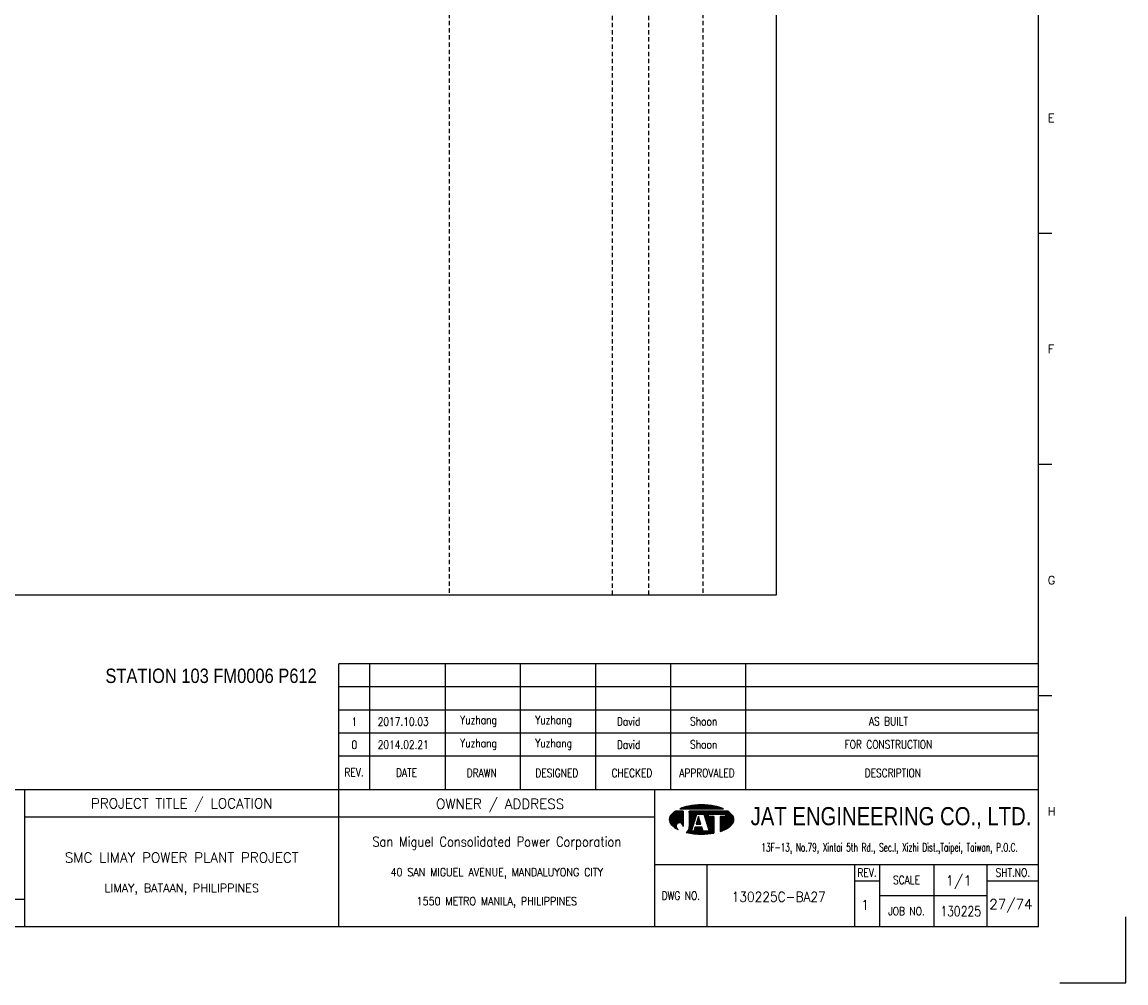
# Model space of a CAD drawing. Extents: x 2234 to 3200, y -139 to 543.
# Tile 3 of 4: x 2816 to 3200, y -139 to 195. Entities that reach past the tile are written whole.
import ezdxf
from ezdxf.enums import TextEntityAlignment as Align

# ---------------------------------------------------------------- set-up
doc = ezdxf.new("R2010")
doc.units = 0
doc.header["$MEASUREMENT"] = 0
doc.linetypes.add('HIDDEN', pattern=[4, 1.5, -1, 1.5])
doc.layers.get('0').update_dxf_attribs({"linetype": 'CONTINUOUS'})
doc.layers.get('DEFPOINTS').update_dxf_attribs({"linetype": 'CONTINUOUS'})
for name, color, linetype in [('B_DIM', 7, 'CONTINUOUS'), ('CON', 4, 'CONTINUOUS'), ('DCS', 7, 'CONTINUOUS'), ('HID', 2, 'HIDDEN'), ('T', 2, 'CONTINUOUS'), ('TEXT', 7, 'CONTINUOUS'), ('圖框CON', 4, 'CONTINUOUS'), ('框線', 6, 'CONTINUOUS')]:
    doc.layers.add(name, color=color, linetype=linetype)
doc.styles.add('AEH', font='simplex', dxfattribs={"width": 0.8, "bigfont": 'ae'})
doc.styles.add('DAYUKP', font='complex', dxfattribs={"bigfont": 'DAYUKP.SHX'})
doc.styles.add('E2', font='simplex.shx', dxfattribs={"height": 2})
doc.styles.add('E3', font='simplex.shx', dxfattribs={"height": 3})
doc.styles.add('ROMANS', font='romans', dxfattribs={"width": 0.8})
doc.styles.add('style3', font='ARIALN.TTF')
doc.styles.add('WMF-Arial0', font='arial.ttf')

# ---------------------------------------------------------------- blocks, each defined once
blk = doc.blocks.new('1880-TITLE_BLK')
at = {"layer": 'TEXT', "color": 2, "linetype": 'Continuous', "style": 'E3'}
for tag, p in [('SCALE', (790.95, 31.17)), ('DWG_NO', (736.41, 26.44)), ('REV', (762.59, 23.97)), ('SHT_NO', (806.74, 23.97))]:
    blk.add_attdef(tag, text='', height=3, dxfattribs=at).set_placement(p, align=Align.MIDDLE)
at = {"layer": 'TEXT', "linetype": 'Continuous', "style": 'E2', "width": 0.6}
for tag, p in [('REV_DATE', (418.65, 19.76)), ('APPR_DATE', (492.93, 19.76))]:
    blk.add_attdef(tag, text='', height=2, dxfattribs=at).set_placement(p, align=Align.MIDDLE_LEFT)
blk = doc.blocks.new('1')
at = {"layer": 'B_DIM'}
for p, q in [((2181.53, 118.11), (1938.08, 118.11)), ((1938.08, 74.29), (1938.08, 118.11)), ((1948.92, 74.29), (1948.92, 118.11)), ((1975.28, 74.29), (1975.28, 118.11)), ((2001.39, 74.29), (2001.39, 118.11)), ((2027.5, 74.29), (2027.5, 118.11)), ((2053.62, 74.29), (2053.62, 118.11)), ((2079.73, 74.29), (2079.73, 118.11)), ((2181.53, 110.07), (1938.08, 110.07)), ((1938.08, 77.93), (1938.08, 104.33)), ((2181.53, 102.03), (1938.08, 102.03)), ((2181.53, 93.99), (1938.08, 93.99)), ((2181.53, 85.95), (1938.08, 85.95))]:
    blk.add_line(p, q, dxfattribs=at)
at = {"layer": 'DEFPOINTS'}
blk.add_lwpolyline([(2189, 7.08), (2211.97, 7.08), (2211.97, 30.05)], dxfattribs=at)
at = {"layer": 'T', "color": 0, "lineweight": -3}
for p, q in [((2053.09, 63.82), (2056.14, 66.87)), ((2053.09, 64.04), (2055.92, 66.87)), ((2053.11, 63.62), (2056.36, 66.87)), ((2053.12, 64.29), (2055.7, 66.87)), ((2053.14, 63.43), (2056.58, 66.87)), ((2053.18, 63.25), (2056.8, 66.87)), ((2053.18, 64.57), (2055.47, 66.87)), ((2053.24, 63.08), (2057.03, 66.87)), ((2053.29, 64.91), (2055.25, 66.87)), ((2053.3, 62.92), (2057.25, 66.87)), ((2053.37, 62.77), (2057.47, 66.87)), ((2053.45, 62.63), (2057.69, 66.87)), ((2053.54, 62.5), (2057.91, 66.86)), ((2053.61, 65.45), (2054.47, 66.31)), ((2053.64, 62.37), (2057.91, 66.64)), ((2053.74, 62.25), (2057.91, 66.42)), ((2053.84, 62.14), (2057.91, 66.2)), ((2053.95, 62.02), (2057.91, 65.98)), ((2054.07, 61.91), (2057.91, 65.75)), ((2054.18, 61.8), (2057.91, 65.53)), ((2054.29, 61.7), (2057.91, 65.31)), ((2056.94, 67.67), (2057.09, 67.82)), ((2057.16, 67.67), (2057.44, 67.95)), ((2057.39, 67.67), (2057.78, 68.07)), ((2057.61, 67.67), (2058.11, 68.18)), ((2057.83, 67.67), (2058.43, 68.27)), ((2058.05, 67.67), (2058.73, 68.35)), ((2058.27, 67.67), (2059.03, 68.43)), ((2058.49, 67.67), (2059.32, 68.49)), ((2058.72, 67.67), (2059.6, 68.55)), ((2058.94, 67.67), (2059.87, 68.6)), ((2059.16, 67.67), (2060.14, 68.65)), ((2059.38, 67.67), (2060.41, 68.7)), ((2059.6, 67.67), (2060.67, 68.74)), ((2059.82, 67.67), (2060.93, 68.77)), ((2060.05, 67.67), (2061.18, 68.81)), ((2060.05, 63.24), (2063.68, 66.87)), ((2060.05, 63.46), (2063.46, 66.87)), ((2060.05, 63.68), (2063.23, 66.87)), ((2060.05, 63.9), (2063.01, 66.87)), ((2060.05, 64.13), (2062.79, 66.87)), ((2060.05, 64.35), (2062.57, 66.87)), ((2060.05, 64.57), (2062.35, 66.87)), ((2060.05, 64.79), (2062.13, 66.87)), ((2060.05, 65.01), (2061.9, 66.87)), ((2060.05, 65.23), (2061.68, 66.87)), ((2060.05, 65.46), (2061.46, 66.87)), ((2060.05, 66.12), (2060.79, 66.87)), ((2060.05, 66.34), (2060.57, 66.87)), ((2060.05, 66.56), (2060.35, 66.87)), ((2060.05, 66.79), (2060.13, 66.87)), ((2060.05, 65.68), (2061.24, 66.87)), ((2060.05, 65.9), (2061.02, 66.87)), ((2060.05, 63.02), (2062.67, 65.64)), ((2060.05, 62.8), (2062.57, 65.32)), ((2060.27, 67.67), (2061.44, 68.84)), ((2060.49, 67.67), (2061.69, 68.87)), ((2060.71, 67.67), (2061.93, 68.89)), ((2060.93, 67.67), (2062.18, 68.91)), ((2061.15, 67.67), (2062.42, 68.93)), ((2061.38, 67.67), (2062.66, 68.95)), ((2061.6, 67.67), (2062.89, 68.97)), ((2061.82, 67.67), (2063.13, 68.98)), ((2062.04, 67.67), (2063.36, 68.99)), ((2062.26, 67.67), (2063.59, 69)), ((2062.48, 67.67), (2063.82, 69)), ((2062.71, 67.67), (2064.04, 69.01)), ((2062.83, 65.8), (2063.9, 66.87)), ((2062.93, 67.67), (2064.27, 69.01)), ((2063.05, 65.8), (2064.12, 66.87)), ((2063.15, 67.67), (2064.49, 69.01)), ((2063.27, 65.8), (2064.34, 66.87)), ((2063.37, 67.67), (2064.71, 69.01)), ((2063.49, 65.8), (2064.56, 66.87)), ((2063.59, 67.67), (2064.92, 69)), ((2063.72, 65.8), (2064.79, 66.87)), ((2063.81, 67.67), (2065.14, 69)), ((2063.94, 65.8), (2065.01, 66.87)), ((2064.04, 67.67), (2065.35, 68.99)), ((2064.16, 65.8), (2065.23, 66.87)), ((2064.26, 67.67), (2065.56, 68.98)), ((2064.38, 65.8), (2065.45, 66.87)), ((2064.48, 67.67), (2065.78, 68.97)), ((2064.6, 65.8), (2065.67, 66.87)), ((2064.7, 67.67), (2065.98, 68.95)), ((2064.82, 65.8), (2065.89, 66.87)), ((2064.92, 67.67), (2066.19, 68.94)), ((2065.05, 65.8), (2066.12, 66.87)), ((2065.14, 67.67), (2066.4, 68.92)), ((2065.16, 65.69), (2066.34, 66.87)), ((2065.22, 65.53), (2066.56, 66.87)), ((2065.27, 65.36), (2066.78, 66.87)), ((2065.32, 65.19), (2067, 66.87)), ((2065.37, 67.67), (2066.6, 68.9)), ((2065.38, 65.02), (2067.22, 66.87)), ((2065.43, 64.85), (2067.45, 66.87)), ((2065.48, 64.69), (2067.67, 66.87)), ((2065.54, 64.52), (2066.74, 65.71)), ((2065.59, 67.67), (2066.8, 68.88)), ((2065.59, 64.35), (2066.74, 65.49)), ((2065.81, 67.67), (2067, 68.86)), ((2066.03, 67.67), (2067.2, 68.84)), ((2066.25, 67.67), (2067.4, 68.82)), ((2066.47, 67.67), (2067.6, 68.79)), ((2066.7, 67.67), (2067.79, 68.77)), ((2066.82, 65.8), (2067.89, 66.87)), ((2066.92, 67.67), (2067.98, 68.74)), ((2067.04, 65.8), (2068.11, 66.87)), ((2067.14, 67.67), (2068.18, 68.71)), ((2067.26, 65.8), (2068.33, 66.87)), ((2067.36, 67.67), (2068.37, 68.68)), ((2067.48, 65.8), (2068.55, 66.87)), ((2067.58, 67.67), (2068.56, 68.64)), ((2067.71, 65.8), (2068.78, 66.87)), ((2067.81, 67.67), (2068.75, 68.61)), ((2067.93, 65.8), (2069, 66.87)), ((2068.03, 67.67), (2068.93, 68.58)), ((2068.15, 65.8), (2069.22, 66.87)), ((2068.25, 67.67), (2069.12, 68.54)), ((2068.37, 65.8), (2069.44, 66.87)), ((2068.47, 67.67), (2069.3, 68.5)), ((2068.59, 65.8), (2069.66, 66.87)), ((2068.69, 67.67), (2069.48, 68.46)), ((2068.81, 65.8), (2069.88, 66.87)), ((2068.91, 67.67), (2069.66, 68.42)), ((2069.04, 65.8), (2070.11, 66.87)), ((2069.14, 67.67), (2069.84, 68.37)), ((2069.26, 65.8), (2070.33, 66.87)), ((2069.36, 67.67), (2070.01, 68.33)), ((2069.48, 65.8), (2070.55, 66.87)), ((2069.58, 67.67), (2070.19, 68.28)), ((2069.7, 65.8), (2070.77, 66.87)), ((2069.8, 67.67), (2070.36, 68.23)), ((2069.92, 65.8), (2070.99, 66.87)), ((2070.02, 67.67), (2070.53, 68.18)), ((2070.14, 65.8), (2071.21, 66.87)), ((2070.24, 67.67), (2070.7, 68.13)), ((2070.37, 65.8), (2071.44, 66.87)), ((2070.47, 67.67), (2070.87, 68.07)), ((2070.59, 65.8), (2071.66, 66.87)), ((2070.69, 67.67), (2071.03, 68.02)), ((2070.75, 63.08), (2074.07, 66.4)), ((2070.75, 62.86), (2074.19, 66.3)), ((2070.75, 62.63), (2074.31, 66.2)), ((2070.75, 62.41), (2074.43, 66.09)), ((2070.75, 62.19), (2074.54, 65.98)), ((2070.75, 61.97), (2074.66, 65.87)), ((2070.75, 61.75), (2074.77, 65.76)), ((2070.75, 61.53), (2074.87, 65.65)), ((2070.75, 61.3), (2074.98, 65.53)), ((2070.75, 61.08), (2075.08, 65.41)), ((2070.81, 65.8), (2071.88, 66.87)), ((2070.91, 67.67), (2071.2, 67.96)), ((2071.03, 65.8), (2072.1, 66.87)), ((2071.13, 67.67), (2071.36, 67.9)), ((2071.25, 65.8), (2072.32, 66.87)), ((2071.35, 67.67), (2071.52, 67.84)), ((2071.47, 65.8), (2072.54, 66.87)), ((2071.57, 67.67), (2071.68, 67.77)), ((2071.7, 65.8), (2072.77, 66.87)), ((2071.8, 67.67), (2071.83, 67.71)), ((2071.92, 65.8), (2072.99, 66.87)), ((2072.14, 65.8), (2073.21, 66.87)), ((2072.36, 65.8), (2073.43, 66.87)), ((2072.58, 65.8), (2073.57, 66.78)), ((2072.62, 65.62), (2073.7, 66.69)), ((2072.62, 65.39), (2073.83, 66.6)), ((2072.62, 65.17), (2073.95, 66.5)), ((2054.41, 61.59), (2057.91, 65.09)), ((2054.53, 61.49), (2057.91, 64.87)), ((2054.65, 61.39), (2057.91, 64.65)), ((2054.78, 61.29), (2055.59, 62.11)), ((2054.9, 61.2), (2055.48, 61.77)), ((2055.03, 61.11), (2055.46, 61.53)), ((2056.12, 62.63), (2057.91, 64.42)), ((2056.46, 62.75), (2057.91, 64.2)), ((2056.7, 62.77), (2057.91, 63.98)), ((2056.9, 62.75), (2057.91, 63.76)), ((2057.08, 62.71), (2057.91, 63.54)), ((2057.23, 62.64), (2057.91, 63.32)), ((2057.37, 62.56), (2057.91, 63.09)), ((2057.5, 62.46), (2057.91, 62.87)), ((2057.61, 62.35), (2057.91, 62.65)), ((2057.7, 62.23), (2057.91, 62.43)), ((2057.79, 62.09), (2057.91, 62.21)), ((2057.85, 61.93), (2057.91, 61.99)), ((2057.89, 61.75), (2057.91, 61.76)), ((2057.91, 61.54), (2057.91, 61.55)), ((2059.09, 59.4), (2061.43, 61.74)), ((2059.86, 60.39), (2061.54, 62.07)), ((2059.98, 60.73), (2061.64, 62.39)), ((2060.03, 61), (2061.74, 62.72)), ((2060.05, 62.57), (2062.47, 64.99)), ((2060.05, 62.35), (2062.36, 64.67)), ((2060.05, 62.13), (2062.26, 64.34)), ((2060.05, 61.91), (2062.16, 64.02)), ((2060.05, 61.69), (2062.05, 63.69)), ((2060.05, 61.46), (2061.95, 63.37)), ((2062.45, 62.32), (2063.71, 63.57)), ((2062.5, 62.58), (2063.65, 63.74)), ((2062.6, 62.91), (2063.6, 63.91)), ((2062.68, 62.32), (2063.76, 63.4)), ((2062.7, 63.23), (2063.55, 64.08)), ((2062.8, 63.56), (2063.49, 64.25)), ((2062.9, 62.32), (2063.81, 63.24)), ((2062.91, 63.88), (2063.44, 64.42)), ((2063.01, 64.2), (2063.39, 64.58)), ((2063.11, 64.53), (2063.33, 64.75)), ((2063.12, 62.32), (2063.87, 63.07)), ((2063.21, 64.85), (2063.28, 64.92)), ((2063.34, 62.32), (2063.92, 62.9)), ((2063.56, 62.32), (2063.97, 62.73)), ((2063.78, 62.32), (2064.03, 62.56)), ((2064.01, 62.32), (2064.08, 62.39)), ((2065.65, 64.18), (2066.74, 65.27)), ((2065.7, 64.01), (2066.74, 65.05)), ((2065.75, 63.84), (2066.9, 65)), ((2065.81, 63.68), (2067.12, 65)), ((2065.86, 63.51), (2067.35, 65)), ((2065.91, 63.34), (2067.57, 65)), ((2065.97, 63.17), (2067.79, 65)), ((2066.02, 63), (2068.01, 65)), ((2066.07, 62.84), (2068.23, 65)), ((2066.13, 62.67), (2068.46, 65)), ((2066.18, 62.5), (2068.61, 64.93)), ((2066.23, 62.33), (2068.61, 64.71)), ((2066.29, 62.16), (2068.61, 64.48)), ((2066.34, 61.99), (2068.61, 64.26)), ((2066.39, 61.83), (2068.61, 64.04)), ((2066.45, 61.66), (2068.61, 63.82)), ((2066.5, 61.49), (2068.61, 63.6)), ((2066.56, 61.32), (2068.61, 63.38)), ((2066.61, 61.15), (2068.61, 63.15)), ((2066.66, 60.99), (2068.61, 62.93)), ((2066.72, 60.82), (2068.61, 62.71)), ((2066.77, 60.65), (2068.61, 62.49)), ((2066.82, 60.48), (2068.61, 62.27)), ((2066.88, 60.31), (2068.61, 62.05)), ((2066.93, 60.14), (2068.61, 61.82)), ((2066.98, 59.98), (2068.61, 61.6)), ((2070.75, 60.86), (2075.17, 65.28)), ((2070.75, 60.64), (2075.25, 65.14)), ((2070.75, 63.96), (2071.78, 65)), ((2070.75, 63.74), (2072, 65)), ((2070.75, 63.52), (2072.22, 65)), ((2070.75, 63.3), (2072.45, 65)), ((2070.75, 64.41), (2071.34, 65)), ((2070.75, 64.19), (2071.56, 65)), ((2070.75, 64.85), (2070.89, 65)), ((2070.75, 64.63), (2071.12, 65)), ((2070.75, 60.42), (2075.33, 64.99)), ((2070.75, 60.2), (2075.39, 64.84)), ((2070.75, 59.97), (2075.45, 64.67)), ((2070.75, 59.75), (2075.5, 64.5)), ((2071.07, 59.85), (2075.53, 64.32)), ((2071.42, 59.97), (2075.56, 64.12)), ((2071.78, 60.12), (2075.57, 63.9)), ((2072.17, 60.28), (2075.55, 63.67)), ((2072.59, 60.48), (2075.51, 63.4)), ((2073.08, 60.75), (2075.42, 63.1)), ((2073.74, 61.19), (2075.24, 62.69)), ((2055.16, 61.01), (2055.47, 61.33)), ((2055.3, 60.93), (2055.52, 61.15)), ((2055.43, 60.84), (2055.59, 60.99)), ((2055.57, 60.76), (2055.67, 60.85)), ((2055.71, 60.67), (2055.76, 60.73)), ((2055.85, 60.59), (2055.88, 60.62)), ((2056, 60.52), (2056, 60.52)), ((2056.14, 60.44), (2056.14, 60.44)), ((2059.28, 59.36), (2061.33, 61.42)), ((2059.46, 59.32), (2061.23, 61.09)), ((2059.64, 59.29), (2061.12, 60.77)), ((2059.83, 59.25), (2061.02, 60.44)), ((2060.02, 59.22), (2060.92, 60.12)), ((2060.05, 61.24), (2060.05, 61.24)), ((2060.21, 59.19), (2060.93, 59.91)), ((2060.4, 59.16), (2061.15, 59.91)), ((2060.59, 59.13), (2061.38, 59.91)), ((2060.78, 59.1), (2061.6, 59.91)), ((2060.98, 59.07), (2063.16, 61.25)), ((2061.17, 59.04), (2063.38, 61.25)), ((2061.37, 59.02), (2063.6, 61.25)), ((2061.57, 59), (2063.82, 61.25)), ((2061.68, 59.99), (2062.94, 61.25)), ((2061.77, 58.97), (2064.04, 61.25)), ((2061.78, 60.32), (2062.71, 61.25)), ((2061.88, 60.64), (2062.49, 61.25)), ((2061.97, 58.95), (2064.27, 61.25)), ((2061.99, 60.96), (2062.27, 61.25)), ((2062.17, 58.94), (2064.45, 61.21)), ((2062.38, 58.92), (2064.51, 61.05)), ((2062.58, 58.9), (2064.56, 60.88)), ((2062.79, 58.89), (2064.61, 60.71)), ((2063, 58.88), (2064.67, 60.54)), ((2063.21, 58.87), (2064.72, 60.37)), ((2063.43, 58.86), (2064.77, 60.2)), ((2063.64, 58.85), (2064.82, 60.03)), ((2063.86, 58.85), (2064.92, 59.91)), ((2064.08, 58.84), (2065.15, 59.91)), ((2064.3, 58.84), (2065.37, 59.91)), ((2064.52, 58.84), (2065.59, 59.91)), ((2064.74, 58.85), (2065.81, 59.91)), ((2064.97, 58.85), (2066.03, 59.91)), ((2065.2, 58.86), (2066.25, 59.91)), ((2065.43, 58.87), (2066.48, 59.91)), ((2065.66, 58.88), (2066.7, 59.91)), ((2065.9, 58.89), (2066.92, 59.91)), ((2066.14, 58.91), (2068.61, 61.38)), ((2066.38, 58.93), (2068.61, 61.16)), ((2066.62, 58.95), (2068.61, 60.94)), ((2066.87, 58.97), (2068.61, 60.72)), ((2067.11, 59), (2068.61, 60.49)), ((2067.37, 59.03), (2068.61, 60.27)), ((2067.62, 59.06), (2068.61, 60.05)), ((2067.88, 59.1), (2068.61, 59.83)), ((2068.14, 59.14), (2068.61, 59.61)), ((2068.4, 59.18), (2068.61, 59.38))]:
    blk.add_line(p, q, dxfattribs=at)
at = {"layer": 'T', "lineweight": -3}
for p, q in [((2057.91, 66.87), (2055.21, 66.87)), ((2056.73, 67.67), (2071.93, 67.67)), ((2057.91, 66.87), (2057.91, 61.52)), ((2073.45, 66.87), (2060.05, 66.87)), ((2060.05, 66.33), (2060.05, 66.87)), ((2060.05, 66.87), (2060.05, 61.23)), ((2060.85, 59.91), (2062.72, 65.8)), ((2062.72, 65.8), (2065.13, 65.8)), ((2063.79, 65.8), (2065.13, 65.8)), ((2065.13, 65.8), (2067, 59.91)), ((2066.74, 65.8), (2072.62, 65.8)), ((2066.74, 65), (2066.74, 65.8)), ((2072.62, 65.8), (2072.62, 65)), ((2061.8, 63.05), (2060.05, 61.24)), ((2063.26, 65), (2062.41, 62.32)), ((2062.41, 62.32), (2064.1, 62.32)), ((2064.1, 62.32), (2063.26, 65)), ((2068.61, 65), (2066.74, 65)), ((2068.61, 65), (2068.61, 59.21)), ((2072.62, 65), (2070.75, 65)), ((2070.75, 65), (2070.75, 59.74)), ((2061.65, 59.91), (2060.85, 59.91)), ((2062.08, 61.25), (2061.65, 59.91)), ((2064.44, 61.25), (2062.08, 61.25)), ((2064.86, 59.91), (2064.44, 61.25)), ((2067, 59.91), (2064.86, 59.91))]:
    blk.add_line(p, q, dxfattribs=at)
for centre, major_axis, start_param, end_param in [((2055.58, 63.92), (1.76, 1.76), 1.614811, 2.356194), ((2059.72, 60.14), (-5.73, 5.73), 6.088179, 6.3272), ((2062.5, 54), (-10.49, 10.49), 5.683021, 5.897183), ((2064.33, 44.23), (-17.52, 17.52), 5.497787, 5.683021), ((2064.33, 44.23), (17.52, 17.52), 0.600164, 0.785398), ((2066.16, 54), (10.49, 10.49), 0.386002, 0.600164), ((2068.93, 60.14), (-5.73, 5.73), 4.668374, 4.907395), ((2073.07, 63.92), (-1.76, 1.76), 3.926991, 4.668374), ((2055.58, 63.92), (-1.76, 1.76), 0.785398, 1.526782), ((2059.72, 67.71), (5.73, 5.73), 3.097578, 3.478972), ((2056.68, 61.54), (-0.868, 0.868), 3.906164, 8.245601), ((2068.93, 67.71), (-5.73, 5.73), 2.781027, 3.185607), ((2073.07, 63.92), (1.76, 1.76), 4.756403, 5.497787), ((2057.88, 61.28), (1.53, 1.53), 4.470635, 5.546585), ((2064.33, 83.62), (17.52, 17.52), 3.710226, 3.926991), ((2064.33, 83.62), (17.52, 17.52), 3.926991, 4.100643), ((2066.16, 73.85), (-10.49, 10.49), 2.670765, 2.781027)]:
    blk.add_ellipse(centre, major_axis=major_axis, ratio=1, start_param=start_param, end_param=end_param, dxfattribs=at)
at = {"layer": '圖框CON'}
for p, q in [((2186.14, 267.8), (2181.53, 267.8)), ((2186.14, 187.4), (2181.53, 187.4)), ((2186.14, 107), (2181.53, 107)), ((2048.1, 48.3), (2181.53, 48.3)), ((2066.14, 48.3), (2066.14, 26.6)), ((2117.55, 48.3), (2117.55, 26.6)), ((2126.28, 48.3), (2126.28, 26.6)), ((2145.25, 26.6), (2145.25, 48.3)), ((2163.72, 26.6), (2163.72, 48.3)), ((2117.55, 42.62), (2126.28, 42.62)), ((2163.72, 42.62), (2181.53, 42.62)), ((2126.28, 37.45), (2163.72, 37.45))]:
    blk.add_line(p, q, dxfattribs=at)
for points in [[(1828.89, 26.6), (1828.89, 74.29)], [(1938.08, 26.6), (1938.08, 74.29)], [(2048.1, 26.6), (2048.1, 74.29)], [(2048.1, 64.75), (1828.89, 64.75)], [(1828.89, 36.15), (1802.67, 36.15), (1651.45, 36.15)]]:
    blk.add_lwpolyline(points, dxfattribs=at)
at = {"layer": '框線'}
for p, q in [((2181.53, 26.6), (2181.53, 669.81)), ((2181.53, 74.29), (1308.62, 74.29)), ((2181.53, 26.6), (1308.62, 26.6))]:
    blk.add_line(p, q, dxfattribs=at)
at = {"style": 'DAYUKP'}
for s, p in [('E', (2184.79, 307.99)), ('F', (2184.79, 227.59)), ('G', (2184.79, 147.19)), ('H', (2184.79, 66.79))]:
    blk.add_text(s, height=2.87, dxfattribs=at).set_placement(p, align=Align.MIDDLE_LEFT)
at = {"style": 'WMF-Arial0', "width": 0.8}
blk.add_text('JAT ENGINEERING CO., LTD.', height=6.3172, dxfattribs=at).set_placement((2130.24, 64.55), align=Align.MIDDLE)
at = {"color": 2, "ltscale": 500, "style": 'ROMANS', "width": 0.85}
blk.add_text('San Miguel Consolidated Power Corporation', height=3.4457, dxfattribs=at).set_placement((1993.09, 56.23), align=Align.MIDDLE_CENTER)
at = {"color": 2, "ltscale": 500, "style": 'ROMANS'}
for s, height, p in [('SMC LIMAY POWER PLANT PROJECT', 3.4457, (1883.48, 50.7)), ('LIMAY, BATAAN, PHILIPPINES', 2.8714, (1883.48, 40.08))]:
    blk.add_text(s, height=height, dxfattribs=at).set_placement(p, align=Align.MIDDLE_CENTER)
at = {"color": 4, "ltscale": 500, "style": 'ROMANS', "width": 0.85}
for s, p in [('40 SAN MIGUEL AVENUE, MANDALUYONG CITY', (1993.09, 45.61)), ('1550 METRO MANILA, PHILIPPINES', (1993.09, 35.51))]:
    blk.add_text(s, height=2.8714, dxfattribs=at).set_placement(p, align=Align.MIDDLE_CENTER)
at = {"layer": 'B_DIM', "style": 'AEH', "width": 0.8}
for s, height, p in [('REV.', 2.871, (1943.45, 80.37)), ('DATE', 2.871, (1961.68, 80.21)), ('DRAWN', 2.871, (1987.87, 80.12)), ('DESIGNED', 2.871, (2013.98, 80.12)), ('CHECKED', 2.871, (2040.1, 80.12)), ('APPROVALED', 2.871, (2066.21, 80.12)), ('DESCRIPTION', 2.8714, (2130.87, 80.12))]:
    blk.add_text(s, height=height, dxfattribs=at).set_placement(p, align=Align.MIDDLE)
at = {"layer": 'HID', "ltscale": 500, "style": 'ROMANS'}
for s, p in [('PROJECT TITLE / LOCATION', (1883.48, 69.28)), ('OWNER / ADDRESS', (1994.25, 69.12))]:
    blk.add_text(s, height=3.4457, dxfattribs=at).set_placement(p, align=Align.MIDDLE)
at = {"layer": 'HID', "color": 7, "style": 'ROMANS', "width": 0.8}
for s, p in [('REV.', (2121.92, 45.46)), ('SHT.NO.', (2172.62, 45.46)), ('SCALE', (2135.64, 42.87)), ('DWG NO.', (2057.12, 37.45)), ('JOB NO.', (2135.64, 32.03))]:
    blk.add_text(s, height=2.871, dxfattribs=at).set_placement(p, align=Align.MIDDLE)
at = {"layer": 'T', "color": 2, "ltscale": 500, "style": 'ROMANS', "width": 0.65}
blk.add_text('13F-13, No.79, Xintai 5th Rd., Sec.I, Xizhi Dist.,Taipei, Taiwan, P.O.C.', height=2.8714, dxfattribs=at).set_placement((2129.74, 52.81), align=Align.CENTER)

msp = doc.modelspace()

# ---------------------------------------------------------------- linework, layer by layer
at = {"layer": 'CON'}
msp.add_lwpolyline([(2364.17, 495.65), (3078.17, 495.65), (3078.17, -4.16), (2364.17, -4.16)], close=True, dxfattribs=at)
at = {"layer": 'HID'}
for p, q in [((2964.42, 495.65), (2964.42, -4.16)), ((3052.62, 495.65), (3052.62, -4.16)), ((3021.12, 494.95), (3021.12, -4.16)), ((3033.72, 494.95), (3033.72, -4.16))]:
    msp.add_line(p, q, dxfattribs=at)

# ---------------------------------------------------------------- block references
msp.add_blockref('1', (987.9, -146.12))
at = {"layer": 'TEXT', "color": 0}
ref = msp.add_blockref('1880-TITLE_BLK', (2233.25, -139.46), dxfattribs=dict(at, xscale=1.148576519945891, yscale=1.148576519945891, zscale=1.148576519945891))
ref.add_attrib('DWG_NO', '130225C-BA27', dxfattribs={"color": 2, "linetype": 'Continuous', "height": 3.4457, "style": 'E3', "width": 0.9}).set_placement((3079.07, -109.09), align=Align.MIDDLE)
ref.add_attrib('REV', '1', dxfattribs={"color": 2, "linetype": 'Continuous', "height": 3.45, "style": 'E3'}).set_placement((3109.14, -111.93), align=Align.MIDDLE)
ref.add_attrib('SCALE', '1/1', dxfattribs={"color": 2, "linetype": 'Continuous', "height": 3.446, "style": 'E3'}).set_placement((3141.71, -103.67), align=Align.MIDDLE)
ref.add_attrib('SHT_NO', '27/74', dxfattribs={"color": 2, "linetype": 'Continuous', "height": 3.446, "style": 'E3'}).set_placement((3159.85, -111.93), align=Align.MIDDLE)

# ---------------------------------------------------------------- texts
at = {"layer": 'DCS', "linetype": 'ByBlock', "style": 'style3'}
msp.add_text('STATION 103 FM0006 P612', height=5, dxfattribs=at).set_placement((2844.83, -34.69))
at = {"layer": 'T', "style": 'AEH', "width": 0.8}
for s, height, p in [('Yuzhang', 2.871, (2974.63, -48.03)), ('Yuzhang', 2.871, (3000.75, -48.03)), ('David', 2.871, (3026.86, -48.03)), ('Shoon', 2.871, (3052.97, -48.03)), ('1', 2.87, (2931.43, -48.15)), ('2017.10.03', 2.871, (2948.44, -48.12)), ('AS BUILT', 2.871, (3117.24, -48.03)), ('0', 2.87, (2931.43, -56.19)), ('2014.02.21', 2.871, (2948.44, -56.16)), ('Yuzhang', 2.871, (2974.63, -56.07)), ('Yuzhang', 2.871, (3000.75, -56.07)), ('David', 2.871, (3026.86, -56.07)), ('Shoon', 2.871, (3052.97, -56.07)), ('FOR CONSTRUCTION', 2.8714, (3117.24, -56.07))]:
    msp.add_text(s, height=height, dxfattribs=at).set_placement(p, align=Align.MIDDLE)
at = {"layer": 'TEXT', "color": 2, "style": 'E3', "width": 0.8}
msp.add_text('130225', height=3.446, dxfattribs=at).set_placement((3142.38, -114.1), align=Align.MIDDLE_CENTER)

doc.saveas('drawing.dxf')
